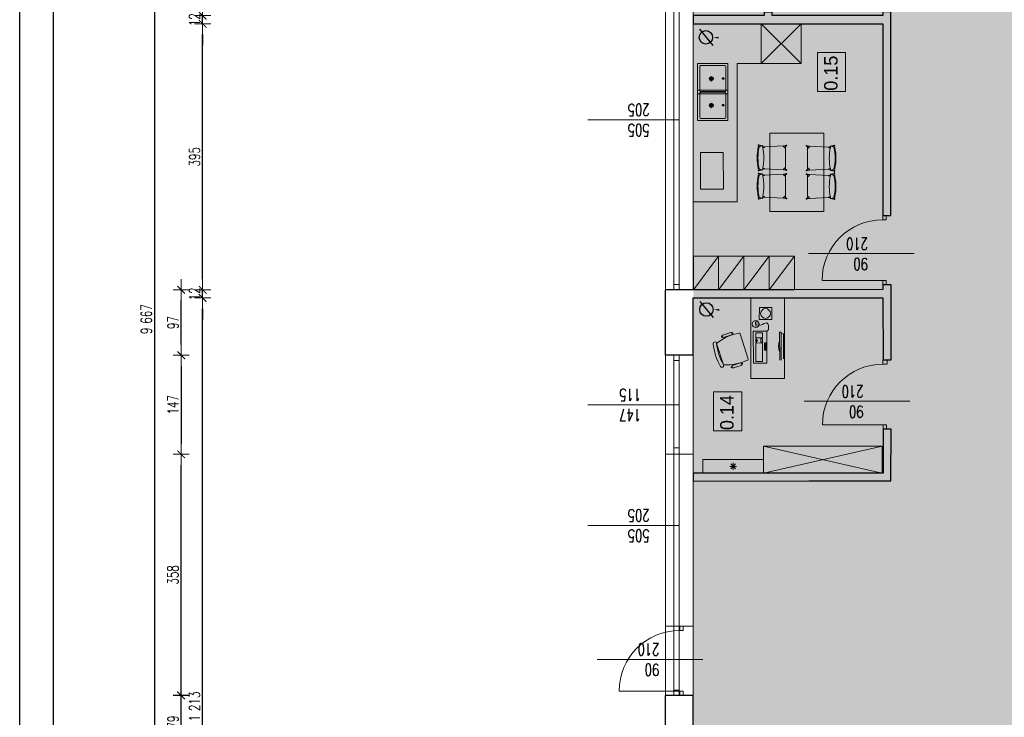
# Model space of a CAD drawing. Header units: millimetres. Extents: x -2948 to 78628, y 64669 to 215420.
# Tile 143 of 256: x 55144 to 56605, y 105546 to 106581. Entities that reach past the tile are written whole.
import ezdxf

# ---------------------------------------------------------------- set-up
doc = ezdxf.new("R2010")
doc.units = ezdxf.units.MM
for name, pattern in [('ACAD_ISO04W100', [30, 24, -3, 0, -3]), ('CENTER2', [1.125, 0.75, -0.125, 0.125, -0.125]), ('HIDDEN', [9.525, 6.35, -3.175])]:
    doc.linetypes.add(name, pattern=pattern)
for name, color, linetype, lineweight in [('1_OPIS_OKNA', 60, 'Continuous', 13), ('a_meble', 240, 'Continuous', 5), ('meble', 3, 'Continuous', 5), ('meble inst', 240, 'Continuous', 5), ('NOWE SCIANY', 3, 'Continuous', 13), ('NOWE WYBURZENIA', 1, 'Continuous', 20), ('OPIS', 2, 'Continuous', 13), ('osie', 91, 'ACAD_ISO04W100', 5), ('P_WYPOSAZENIE_SANITARNE', 4, 'Continuous', 5), ('pomiwszczenia', 95, 'Continuous', 20), ('POMOC', 1, 'Continuous', 13), ('SCIANY', 7, 'Continuous', 30), ('STOLARKA', 3, 'Continuous', 13), ('WYMIAR', 5, 'Continuous', 13), ('WYPOSAZENIE_SANITARNE', 122, 'Continuous', 5), ('ŚCIANY', 7, 'Continuous', 30)]:
    doc.layers.add(name, color=color, linetype=linetype, lineweight=lineweight)
doc.layers.add('FORMATKA', color=7, linetype='Continuous')
doc.layers.add('wymiary', color=1, linetype='Continuous')
doc.styles.add('style2', font='romans.shx', dxfattribs={"width": 0.7})
doc.dimstyles.new('100', dxfattribs={"dimscale": 80, "dimtxt": 0.2, "dimasz": 0.2, "dimexe": 1.25, "dimexo": 0.625, "dimgap": 0.05, "dimtad": 1, "dimdec": 0, "dimdsep": 46, "dimlunit": 6, "dimtxsty": 'style2', "dimblk1": 'TICK', "dimblk2": 'TICK', "dimsah": 1, "dimcen": 0.2, "dimse1": 1, "dimse2": 1, "dimclrd": 256, "dimclrt": 2, "dimadec": 0, "dimazin": 0, "dimtfac": 1, "dimtdec": 0, "dimtix": 1, "dimtmove": 1, "dimatfit": 0, "dimldrblk": 'DOTSMALL', "dimfxl": 1, "dimtolj": 1, "dimtzin": 0, "dimarcsym": 0})

# ---------------------------------------------------------------- blocks, each defined once
blk = doc.blocks.new('A$C25880EC6')
for p, q in [((22.7, 69.5), (24.2, 63)), ((24.1, 69.9), (25, 66.2)), ((26.2, 69.9), (24.3, 63.3)), ((26.2, 59), (24.4, 23.7)), ((25, 61.9), (25.6, 61.8)), ((26.3, 60.9), (26.2, 59)), ((26.2, 59), (26.7, 59)), ((27.2, 59.5), (27.3, 61.9)), ((27.3, 61.9), (27.3, 62.1)), ((66, 61.9), (66, 62.1)), ((66.2, 59.5), (66, 61.9)), ((67.1, 59), (66.7, 59)), ((67.1, 69.9), (69.1, 63.3)), ((67.1, 60.9), (67.2, 59)), ((67.2, 59), (69, 23.7)), ((68.4, 61.9), (67.7, 61.8)), ((69.3, 69.9), (68.3, 66.2)), ((70.7, 69.5), (69.2, 63)), ((75, 69.7), (70.7, 69.7)), ((75.1, 69.5), (76.5, 63)), ((76.4, 69.9), (77.4, 66.2)), ((78.6, 69.9), (76.6, 63.3)), ((78.5, 59), (76.7, 23.7)), ((77.3, 61.9), (78, 61.8)), ((78.6, 60.9), (78.5, 59)), ((78.6, 59), (79, 59)), ((79.6, 59.5), (79.7, 61.9)), ((79.7, 61.9), (79.7, 62.1)), ((118.4, 61.9), (118.4, 62.1)), ((118.5, 59.5), (118.4, 61.9)), ((119.5, 59), (119, 59)), ((119.4, 60.9), (119.5, 59)), ((119.5, 69.9), (121.4, 63.3)), ((119.5, 59), (121.3, 23.7)), ((120.7, 61.9), (120.1, 61.8)), ((121.7, 69.9), (120.7, 66.2)), ((123, 69.5), (121.5, 63)), ((0, -50), (0, 50)), ((0, 50), (145.7, 50)), ((145.7, -50), (145.7, 50)), ((23.2, 18.5), (24.2, 21.1)), ((24.4, 23.7), (24.3, 21.2)), ((24.4, 23.7), (25.2, 23.6)), ((24.4, 23.7), (25.2, 23.6)), ((24.5, 17.8), (25.8, 19.7)), ((25.5, 23.5), (27.9, 20.9)), ((25.5, 23.5), (27.9, 20.9)), ((25.9, 19.8), (28.1, 19.8)), ((28.1, 20.6), (28.1, 19.8)), ((28.1, 20.6), (28.1, 19.8)), ((28.1, 19.8), (46.7, 19.8)), ((65.3, 19.8), (46.7, 19.8)), ((65.3, 20.6), (65.3, 19.8)), ((65.3, 20.6), (65.3, 19.8)), ((67.4, 19.8), (65.3, 19.8)), ((67.8, 23.5), (65.4, 20.9)), ((67.8, 23.5), (65.4, 20.9)), ((68.9, 17.8), (67.6, 19.7)), ((69, 23.7), (68.2, 23.6)), ((69, 23.7), (68.2, 23.6)), ((69, 23.7), (69.1, 21.2)), ((70.1, 18.5), (69.1, 21.1)), ((75.6, 18.5), (76.6, 21.1)), ((76.7, 23.7), (76.6, 21.2)), ((76.7, 23.7), (77.5, 23.6)), ((76.7, 23.7), (77.5, 23.6)), ((76.8, 17.8), (78.1, 19.7)), ((77.9, 23.5), (80.3, 20.9)), ((77.9, 23.5), (80.3, 20.9)), ((78.3, 19.8), (80.4, 19.8)), ((80.4, 20.6), (80.4, 19.8)), ((80.4, 20.6), (80.4, 19.8)), ((80.4, 19.8), (99, 19.8)), ((117.6, 19.8), (99, 19.8)), ((117.6, 20.6), (117.6, 19.8)), ((117.6, 20.6), (117.6, 19.8)), ((119.8, 19.8), (117.6, 19.8)), ((120.2, 23.5), (117.8, 20.9)), ((120.2, 23.5), (117.8, 20.9)), ((121.3, 17.8), (119.9, 19.7)), ((121.3, 23.7), (120.5, 23.6)), ((121.3, 23.7), (120.5, 23.6)), ((121.3, 23.7), (121.5, 21.2)), ((122.5, 18.5), (121.5, 21.1)), ((23.9, -19.5), (24.9, -22.2)), ((25, -24.8), (24.9, -22.3)), ((25, -24.8), (25.8, -24.7)), ((25, -24.8), (25.8, -24.7)), ((26.8, -60.1), (25, -24.8)), ((25.1, -18.9), (26.4, -20.8)), ((26.2, -24.6), (28.6, -22)), ((26.2, -24.6), (28.6, -22)), ((26.6, -20.9), (28.7, -20.9)), ((28.7, -20.9), (47.3, -20.9)), ((28.7, -21.7), (28.7, -20.9)), ((28.7, -21.7), (28.7, -20.9)), ((65.9, -20.9), (47.3, -20.9)), ((68.1, -20.9), (65.9, -20.9)), ((65.9, -21.7), (65.9, -20.9)), ((65.9, -21.7), (65.9, -20.9)), ((68.5, -24.6), (66.1, -22)), ((68.5, -24.6), (66.1, -22)), ((67.8, -60.1), (69.6, -24.8)), ((69.5, -18.9), (68.2, -20.8)), ((69.6, -24.8), (68.8, -24.7)), ((69.6, -24.8), (68.8, -24.7)), ((69.6, -24.8), (69.7, -22.3)), ((70.8, -19.5), (69.8, -22.2)), ((76.2, -19.5), (77.2, -22.2)), ((77.4, -24.8), (77.2, -22.3)), ((77.4, -18.9), (78.8, -20.8)), ((77.4, -24.8), (78.2, -24.7)), ((77.4, -24.8), (78.2, -24.7)), ((79.2, -60.1), (77.4, -24.8)), ((78.5, -24.6), (80.9, -22)), ((78.5, -24.6), (80.9, -22)), ((78.9, -20.9), (81.1, -20.9)), ((81.1, -20.9), (99.7, -20.9)), ((81.1, -21.7), (81.1, -20.9)), ((81.1, -21.7), (81.1, -20.9)), ((118.3, -20.9), (99.7, -20.9)), ((120.4, -20.9), (118.3, -20.9)), ((118.3, -21.7), (118.3, -20.9)), ((118.3, -21.7), (118.3, -20.9)), ((120.8, -24.6), (118.4, -22)), ((120.8, -24.6), (118.4, -22)), ((120.2, -60.1), (122, -24.8)), ((121.9, -18.9), (120.6, -20.8)), ((122, -24.8), (121.2, -24.7)), ((122, -24.8), (121.2, -24.7)), ((122, -24.8), (122.1, -22.3)), ((123.1, -19.5), (122.1, -22.2)), ((145.7, -50), (0, -50)), ((23.3, -70.6), (24.8, -64.1)), ((24.7, -71), (25.6, -67.2)), ((26.9, -71), (24.9, -64.4)), ((25.6, -63), (26.3, -62.8)), ((26.8, -60.1), (27.3, -60.1)), ((26.9, -62), (26.8, -60.1)), ((27.8, -60.5), (28, -63)), ((28, -63), (28, -63.2)), ((66.8, -60.5), (66.7, -63)), ((66.7, -63), (66.7, -63.2)), ((67.8, -60.1), (67.3, -60.1)), ((67.7, -62), (67.8, -60.1)), ((67.8, -71), (69.7, -64.4)), ((69, -63), (68.4, -62.8)), ((69.9, -71), (69, -67.2)), ((71.3, -70.6), (69.8, -64.1)), ((75.7, -70.6), (77.2, -64.1)), ((77, -71), (78, -67.2)), ((79.2, -71), (77.3, -64.4)), ((78, -63), (78.6, -62.8)), ((79.2, -60.1), (79.7, -60.1)), ((79.3, -62), (79.2, -60.1)), ((80.2, -60.5), (80.3, -63)), ((80.3, -63), (80.3, -63.2)), ((119.1, -60.5), (119, -63)), ((119, -63), (119, -63.2)), ((120.1, -60.1), (119.7, -60.1)), ((120.1, -62), (120.2, -60.1)), ((120.1, -71), (122.1, -64.4)), ((121.4, -63), (120.7, -62.8)), ((122.3, -71), (121.3, -67.2)), ((123.6, -70.6), (122.2, -64.1))]:
    blk.add_line(p, q)
for centre, radius, start, end in [((23.4, 69.7), 0.7, 14.5105, 194.5105), ((24.8, 63.2), 0.5, 163.586, 211.1782), ((27.3, 72.6), 10.4, 256.1504, 268.603), ((25.5, 61), 0.8, 357.086, 79.7695), ((26.9, 69.6), 0.756, 102.6049, 165.0833), ((26.7, 59.5), 0.5, 267.0298, 357.086), ((46.7, -18.7), 91.3, 90, 102.6049), ((46.7, -20.3), 91.3, 90, 102.3944), ((46.7, 164.7), 104.5, 259.3338, 280.6662), ((46.7, -18.7), 91.3, 77.3951, 90), ((46.7, -20.3), 91.3, 77.6056, 90), ((66.7, 59.5), 0.5, 182.914, 272.9702), ((66, 72.6), 10.4, 271.397, 283.8496), ((66.4, 69.6), 0.756, 14.9167, 77.3951), ((67.9, 61), 0.8, 100.2305, 182.914), ((68.6, 63.2), 0.5, 328.8218, 16.414), ((70, 69.7), 0.7, 345.4895, 165.4895), ((75.7, 69.7), 0.7, 14.5105, 194.5105), ((77.1, 63.2), 0.5, 163.586, 211.1782), ((79.7, 72.6), 10.4, 256.1504, 268.603), ((77.8, 61), 0.8, 357.086, 79.7695), ((79.3, 69.6), 0.756, 102.6049, 165.0833), ((79.1, 59.5), 0.5, 267.0298, 357.086), ((99, -18.7), 91.3, 90, 102.6049), ((99, -20.3), 91.3, 90, 102.3944), ((99, 164.7), 104.5, 259.3338, 280.6662), ((99, -18.7), 91.3, 77.3951, 90), ((99, -20.3), 91.3, 77.6056, 90), ((119, 59.5), 0.5, 182.914, 272.9702), ((118.4, 72.6), 10.4, 271.397, 283.8496), ((118.8, 69.6), 0.756, 14.9167, 77.3951), ((120.2, 61), 0.8, 100.2305, 182.914), ((121, 63.2), 0.5, 328.8218, 16.414), ((122.3, 69.7), 0.7, 345.4895, 165.4895), ((23.9, 18.2), 0.7, 155.8771, 324.9714), ((24.1, 21.2), 0.2, 339.3772, 357.0298), ((25.2, 23.1), 0.5, 43.5149, 87.0298), ((25.2, 23.1), 0.5, 43.5149, 87.0298), ((25.9, 19.6), 0.2, 90, 145.097), ((27.6, 20.6), 0.5, 0, 43.5149), ((27.6, 20.6), 0.5, 0, 43.5149), ((65.8, 20.6), 0.5, 136.4851, 180), ((65.8, 20.6), 0.5, 136.4851, 180), ((67.4, 19.6), 0.2, 34.903, 90), ((68.2, 23.1), 0.5, 92.9702, 136.4851), ((68.2, 23.1), 0.5, 92.9702, 136.4851), ((69.5, 18.2), 0.7, 215.0286, 24.1229), ((69.3, 21.2), 0.2, 182.9702, 200.6228), ((76.2, 18.2), 0.7, 155.8771, 324.9714), ((76.4, 21.2), 0.2, 339.3772, 357.0298), ((77.5, 23.1), 0.5, 43.5149, 87.0298), ((77.5, 23.1), 0.5, 43.5149, 87.0298), ((78.3, 19.6), 0.2, 90, 145.097), ((79.9, 20.6), 0.5, 0, 43.5149), ((79.9, 20.6), 0.5, 0, 43.5149), ((118.1, 20.6), 0.5, 136.4851, 180), ((118.1, 20.6), 0.5, 136.4851, 180), ((119.8, 19.6), 0.2, 34.903, 90), ((120.6, 23.1), 0.5, 92.9702, 136.4851), ((120.6, 23.1), 0.5, 92.9702, 136.4851), ((121.8, 18.2), 0.7, 215.0286, 24.1229), ((121.7, 21.2), 0.2, 182.9702, 200.6228), ((24.5, -19.3), 0.7, 35.0286, 204.1229), ((24.7, -22.3), 0.2, 2.9702, 20.6228), ((25.8, -24.2), 0.5, 272.9702, 316.4851), ((25.8, -24.2), 0.5, 272.9702, 316.4851), ((26.6, -20.7), 0.2, 214.903, 270), ((28.2, -21.7), 0.5, 316.4851, 0), ((28.2, -21.7), 0.5, 316.4851, 0), ((66.4, -21.7), 0.5, 180, 223.5149), ((66.4, -21.7), 0.5, 180, 223.5149), ((68.1, -20.7), 0.2, 270, 325.097), ((68.8, -24.2), 0.5, 223.5149, 267.0298), ((68.8, -24.2), 0.5, 223.5149, 267.0298), ((70.1, -19.3), 0.7, 335.8771, 144.9714), ((69.9, -22.3), 0.2, 159.3772, 177.0298), ((76.9, -19.3), 0.7, 35.0286, 204.1229), ((77, -22.3), 0.2, 2.9702, 20.6228), ((78.1, -24.2), 0.5, 272.9702, 316.4851), ((78.1, -24.2), 0.5, 272.9702, 316.4851), ((78.9, -20.7), 0.2, 214.903, 270), ((80.6, -21.7), 0.5, 316.4851, 0), ((80.6, -21.7), 0.5, 316.4851, 0), ((118.8, -21.7), 0.5, 180, 223.5149), ((118.8, -21.7), 0.5, 180, 223.5149), ((120.4, -20.7), 0.2, 270, 325.097), ((121.2, -24.2), 0.5, 223.5149, 267.0298), ((121.2, -24.2), 0.5, 223.5149, 267.0298), ((122.5, -19.3), 0.7, 335.8771, 144.9714), ((122.3, -22.3), 0.2, 159.3772, 177.0298), ((24, -70.8), 0.7, 165.4895, 345.4895), ((25.4, -64.2), 0.5, 148.8218, 196.414), ((28, -73.7), 10.4, 91.397, 103.8496), ((26.1, -62.1), 0.8, 280.2305, 2.914), ((27.6, -70.7), 0.756, 194.9167, 257.3951), ((27.3, -60.6), 0.5, 2.914, 92.9702), ((47.3, 17.6), 91.3, 257.3951, 270), ((47.3, 19.2), 91.3, 257.6056, 270), ((47.3, -165.8), 104.5, 79.3338, 100.6662), ((47.3, 19.2), 91.3, 270, 282.3944), ((47.3, 17.6), 91.3, 270, 282.6049), ((67.3, -60.6), 0.5, 87.0298, 177.086), ((66.7, -73.7), 10.4, 76.1504, 88.603), ((67.1, -70.7), 0.756, 282.6049, 345.0833), ((68.5, -62.1), 0.8, 177.086, 259.7695), ((69.2, -64.2), 0.5, 343.586, 31.1782), ((70.6, -70.8), 0.7, 194.5105, 14.5105), ((76.4, -70.8), 0.7, 165.4895, 345.4895), ((77.7, -64.2), 0.5, 148.8218, 196.414), ((80.3, -73.7), 10.4, 91.397, 103.8496), ((78.5, -62.1), 0.8, 280.2305, 2.914), ((79.9, -70.7), 0.756, 194.9167, 257.3951), ((79.7, -60.6), 0.5, 2.914, 92.9702), ((99.7, 17.6), 91.3, 257.3951, 270), ((99.7, 19.2), 91.3, 257.6056, 270), ((99.7, -165.8), 104.5, 79.3338, 100.6662), ((99.7, 19.2), 91.3, 270, 282.3944), ((99.7, 17.6), 91.3, 270, 282.6049), ((119.6, -60.6), 0.5, 87.0298, 177.086), ((119, -73.7), 10.4, 76.1504, 88.603), ((119.4, -70.7), 0.756, 282.6049, 345.0833), ((120.9, -62.1), 0.8, 177.086, 259.7695), ((121.6, -64.2), 0.5, 343.586, 31.1782), ((123, -70.8), 0.7, 194.5105, 14.5105)]:
    blk.add_arc(centre, radius, start, end)
at = {"extrusion": (0, 0, -1)}
for centre, major_axis, ratio, start_param, end_param in [((25, 63), (0, 1.1), 0.727273, 3.141593, 4.712389), ((24.9, 63.6), (0, 1.1), 0.727273, 3.281456, 4.018429), ((27, 62.1), (0.305, 0), 0.306923, -1.406459, 0.051116), ((77.3, 63), (0, 1.1), 0.727273, 3.141593, 4.712389), ((77.3, 63.6), (0, 1.1), 0.727273, 3.281456, 4.018429), ((79.4, 62.1), (0.305, 0), 0.306923, -1.406459, 0.051116), ((25.2, 20.8), (-0.778, 0.778), 0.727273, 3.663256, 4.730066), ((68.2, 20.8), (0.736, 0.817), 0.727273, 0.765622, 1.588473), ((77.5, 20.8), (-0.778, 0.778), 0.727273, 3.663256, 4.730066), ((120.5, 20.8), (0.736, 0.817), 0.727273, 0.765622, 1.588473), ((25.8, -21.9), (0.736, 0.817), 0.727273, 3.907214, 4.730066), ((68.8, -21.9), (-0.778, 0.778), 0.727273, 0.521663, 1.588473), ((78.2, -21.9), (0.736, 0.817), 0.727273, 3.907214, 4.730066), ((121.1, -21.9), (-0.778, 0.778), 0.727273, 0.521663, 1.588473), ((67, -63.2), (-0.305, 0), 0.306923, -1.406459, 0.051116), ((69, -64.1), (0, 1.1), 0.727273, 0, 1.570796), ((69.1, -64.7), (0, 1.1), 0.727273, 0.139864, 0.876837), ((119.3, -63.2), (-0.305, 0), 0.306923, -1.406459, 0.051116), ((121.4, -64.1), (0, 1.1), 0.727273, 0, 1.570796), ((121.4, -64.7), (0, 1.1), 0.727273, 0.139864, 0.876837)]:
    blk.add_ellipse(centre, major_axis=major_axis, ratio=ratio, start_param=start_param, end_param=end_param, dxfattribs=at)
for centre, major_axis, ratio, start_param, end_param in [((66.3, 62.1), (-0.305, 0), 0.306923, -1.406459, 0.051116), ((68.4, 63), (0, 1.1), 0.727273, 3.141593, 4.712389), ((68.4, 63.6), (0, 1.1), 0.727273, 3.281456, 4.018429), ((118.7, 62.1), (-0.305, 0), 0.306923, -1.406459, 0.051116), ((120.7, 63), (0, 1.1), 0.727273, 3.141593, 4.712389), ((120.8, 63.6), (0, 1.1), 0.727273, 3.281456, 4.018429), ((25.2, 20.8), (-0.736, 0.817), 0.727273, 0.765622, 1.588473), ((68.2, 20.8), (0.778, 0.778), 0.727273, 3.663256, 4.730066), ((77.6, 20.8), (-0.736, 0.817), 0.727273, 0.765622, 1.588473), ((120.5, 20.8), (0.778, 0.778), 0.727273, 3.663256, 4.730066), ((25.8, -21.9), (0.778, 0.778), 0.727273, 0.521663, 1.588473), ((68.8, -21.9), (-0.736, 0.817), 0.727273, 3.907214, 4.730066), ((78.2, -21.9), (0.778, 0.778), 0.727273, 0.521663, 1.588473), ((121.1, -21.9), (-0.736, 0.817), 0.727273, 3.907214, 4.730066), ((25.6, -64.1), (0, 1.1), 0.727273, 0, 1.570796), ((25.6, -64.7), (0, 1.1), 0.727273, 0.139864, 0.876837), ((27.7, -63.2), (0.305, 0), 0.306923, -1.406459, 0.051116), ((78, -64.1), (0, 1.1), 0.727273, 0, 1.570796), ((77.9, -64.7), (0, 1.1), 0.727273, 0.139864, 0.876837), ((80, -63.2), (0.305, 0), 0.306923, -1.406459, 0.051116)]:
    blk.add_ellipse(centre, major_axis=major_axis, ratio=ratio, start_param=start_param, end_param=end_param)
blk = doc.blocks.new('TICK')
at = {"color": 5}
for p, q in [((-1, 0), (1, 0)), ((0, -0.75), (0, 0.75))]:
    blk.add_line(p, q, dxfattribs=at)
at = {"const_width": 0.1}
blk.add_lwpolyline([(-0.354, -0.354), (0.354, 0.354)], dxfattribs=at)
blk = doc.blocks.new('*D1582')
at = {"layer": 'Defpoints', "color": 0, "ltscale": 2, "transparency": 16777216}
for p in [(55344.4, 110970.3), (56086.3, 110970.3), (56086.4, 101303.3)]:
    blk.add_point(p, dxfattribs=at)
at = {"layer": 'WYMIAR', "lineweight": -2, "ltscale": 2, "transparency": 16777216}
blk.add_line((55344.4, 101319.3), (55344.4, 110954.3), dxfattribs=at)
at = {"layer": 'WYMIAR', "lineweight": -2, "ltscale": 2, "transparency": 16777216, "xscale": 16, "yscale": 16, "zscale": 16}
for p, rotation in [((55344.4, 110970.3), 90.00020786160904), ((55344.4, 101303.3), 270.0002078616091)]:
    blk.add_blockref('TICK', p, dxfattribs=dict(at, rotation=rotation))
at = {"layer": 'WYMIAR', "color": 2, "ltscale": 2, "transparency": 16777216, "insert": (55331.9, 106136.8), "char_height": 16, "attachment_point": 5, "rotation": 90.0002, "style": 'style2'}
blk.add_mtext('\\A1;9\xa0667', dxfattribs=at)
blk = doc.blocks.new('_DotSmall')
at = {"layer": 'OPIS', "color": 0, "const_width": 0.5}
blk.add_lwpolyline([(-0.0625, 0, 1), (0.0625, 0, 1)], format="xyb", close=True, dxfattribs=at)
blk = doc.blocks.new('*D1491')
at = {"layer": 'Defpoints', "color": 0, "ltscale": 2, "transparency": 16777216}
for p in [(55415.5, 106168.3), (56143.3, 106168.3), (56153.7, 104955.3)]:
    blk.add_point(p, dxfattribs=at)
at = {"layer": 'WYMIAR', "lineweight": -2, "ltscale": 2, "transparency": 16777216}
blk.add_line((55415.5, 104971.3), (55415.5, 106152.3), dxfattribs=at)
at = {"layer": 'WYMIAR', "lineweight": -2, "ltscale": 2, "transparency": 16777216, "xscale": 16, "yscale": 16, "zscale": 16}
for p, rotation in [((55415.5, 106168.3), 90), ((55415.5, 104955.3), 270)]:
    blk.add_blockref('TICK', p, dxfattribs=dict(at, rotation=rotation))
at = {"layer": 'WYMIAR', "color": 2, "ltscale": 2, "transparency": 16777216, "insert": (55403.5, 105561.8), "char_height": 16, "attachment_point": 5, "rotation": 90, "style": 'style2'}
blk.add_mtext('\\A1;1\xa0213', dxfattribs=at)
blk = doc.blocks.new('*D1516')
at = {"layer": 'Defpoints', "color": 0, "ltscale": 2, "transparency": 16777216}
for p in [(55415.5, 106180.3), (56128.3, 106180.3), (56128.3, 106168.3)]:
    blk.add_point(p, dxfattribs=at)
at = {"layer": 'WYMIAR', "lineweight": -2, "ltscale": 2, "transparency": 16777216}
for p, q in [((55415.5, 106196.3), (55415.5, 106212.3)), ((55415.5, 106168.3), (55415.5, 106180.3)), ((55415.5, 106152.3), (55415.5, 106136.3))]:
    blk.add_line(p, q, dxfattribs=at)
at = {"layer": 'WYMIAR', "lineweight": -2, "ltscale": 2, "transparency": 16777216, "xscale": 16, "yscale": 16, "zscale": 16}
for p, rotation in [((55415.5, 106180.3), 270), ((55415.5, 106168.3), 90)]:
    blk.add_blockref('TICK', p, dxfattribs=dict(at, rotation=rotation))
at = {"layer": 'WYMIAR', "color": 2, "ltscale": 2, "transparency": 16777216, "insert": (55403.5, 106174.3), "char_height": 16, "attachment_point": 5, "rotation": 90, "style": 'style2'}
blk.add_mtext('\\A1;12', dxfattribs=at)
blk = doc.blocks.new('*D1517')
at = {"layer": 'Defpoints', "color": 0, "ltscale": 2, "transparency": 16777216}
for p in [(55415.5, 106575.3), (56143.3, 106575.3), (56128.3, 106180.3)]:
    blk.add_point(p, dxfattribs=at)
at = {"layer": 'WYMIAR', "lineweight": -2, "ltscale": 2, "transparency": 16777216}
blk.add_line((55415.5, 106196.3), (55415.5, 106559.3), dxfattribs=at)
at = {"layer": 'WYMIAR', "lineweight": -2, "ltscale": 2, "transparency": 16777216, "xscale": 16, "yscale": 16, "zscale": 16}
for p, rotation in [((55415.5, 106575.3), 90), ((55415.5, 106180.3), 270)]:
    blk.add_blockref('TICK', p, dxfattribs=dict(at, rotation=rotation))
at = {"layer": 'WYMIAR', "color": 2, "ltscale": 2, "transparency": 16777216, "insert": (55403.5, 106377.8), "char_height": 16, "attachment_point": 5, "rotation": 90, "style": 'style2'}
blk.add_mtext('\\A1;395', dxfattribs=at)
blk = doc.blocks.new('*D1518')
at = {"layer": 'Defpoints', "color": 0, "ltscale": 2, "transparency": 16777216}
for p in [(55415.5, 106587.3), (56128.3, 106587.3), (56128.3, 106575.3)]:
    blk.add_point(p, dxfattribs=at)
at = {"layer": 'WYMIAR', "lineweight": -2, "ltscale": 2, "transparency": 16777216}
for p, q in [((55415.5, 106603.3), (55415.5, 106619.3)), ((55415.5, 106575.3), (55415.5, 106587.3)), ((55415.5, 106559.3), (55415.5, 106543.3))]:
    blk.add_line(p, q, dxfattribs=at)
at = {"layer": 'WYMIAR', "lineweight": -2, "ltscale": 2, "transparency": 16777216, "xscale": 16, "yscale": 16, "zscale": 16}
for p, rotation in [((55415.5, 106587.3), 270), ((55415.5, 106575.3), 90)]:
    blk.add_blockref('TICK', p, dxfattribs=dict(at, rotation=rotation))
at = {"layer": 'WYMIAR', "color": 2, "ltscale": 2, "transparency": 16777216, "insert": (55403.5, 106581.3), "char_height": 16, "attachment_point": 5, "rotation": 90, "style": 'style2'}
blk.add_mtext('\\A1;12', dxfattribs=at)
blk = doc.blocks.new('*D1519')
at = {"layer": 'Defpoints', "color": 0, "ltscale": 2, "transparency": 16777216}
for p in [(55415.5, 106737.3), (56143.3, 106737.3), (56128.3, 106587.3)]:
    blk.add_point(p, dxfattribs=at)
at = {"layer": 'WYMIAR', "lineweight": -2, "ltscale": 2, "transparency": 16777216}
blk.add_line((55415.5, 106603.3), (55415.5, 106721.3), dxfattribs=at)
at = {"layer": 'WYMIAR', "lineweight": -2, "ltscale": 2, "transparency": 16777216, "xscale": 16, "yscale": 16, "zscale": 16}
for p, rotation in [((55415.5, 106737.3), 90), ((55415.5, 106587.3), 270)]:
    blk.add_blockref('TICK', p, dxfattribs=dict(at, rotation=rotation))
at = {"layer": 'WYMIAR', "color": 2, "ltscale": 2, "transparency": 16777216, "insert": (55403.5, 106662.3), "char_height": 16, "attachment_point": 5, "rotation": 90, "style": 'style2'}
blk.add_mtext('\\A1;150', dxfattribs=at)
blk = doc.blocks.new('*D1590')
at = {"layer": 'Defpoints', "color": 0, "ltscale": 2, "transparency": 16777216}
for p in [(55383.6, 105578.3), (56102.3, 105578.3), (56102.3, 105499.3)]:
    blk.add_point(p, dxfattribs=at)
at = {"layer": 'ŚCIANY', "lineweight": -2, "ltscale": 2, "transparency": 16777216}
blk.add_line((55383.6, 105515.3), (55383.6, 105562.3), dxfattribs=at)
at = {"layer": 'ŚCIANY', "lineweight": -2, "ltscale": 2, "transparency": 16777216, "xscale": 16, "yscale": 16, "zscale": 16}
for p, rotation in [((55383.6, 105578.3), 90), ((55383.6, 105499.3), 270)]:
    blk.add_blockref('TICK', p, dxfattribs=dict(at, rotation=rotation))
at = {"layer": 'ŚCIANY', "color": 2, "ltscale": 2, "transparency": 16777216, "insert": (55371.6, 105538.8), "char_height": 16, "attachment_point": 5, "rotation": 90, "style": 'style2'}
blk.add_mtext('\\A1;79', dxfattribs=at)
blk = doc.blocks.new('*D1591')
at = {"layer": 'Defpoints', "color": 0, "ltscale": 2, "transparency": 16777216}
for p in [(55383.6, 105936.3), (56102.3, 105936.3), (56102.3, 105578.3)]:
    blk.add_point(p, dxfattribs=at)
at = {"layer": 'WYMIAR', "lineweight": -2, "ltscale": 2, "transparency": 16777216}
blk.add_line((55383.6, 105594.3), (55383.6, 105920.3), dxfattribs=at)
at = {"layer": 'WYMIAR', "lineweight": -2, "ltscale": 2, "transparency": 16777216, "xscale": 16, "yscale": 16, "zscale": 16}
for p, rotation in [((55383.6, 105936.3), 90), ((55383.6, 105578.3), 270)]:
    blk.add_blockref('TICK', p, dxfattribs=dict(at, rotation=rotation))
at = {"layer": 'WYMIAR', "color": 2, "ltscale": 2, "transparency": 16777216, "insert": (55371.6, 105757.3), "char_height": 16, "attachment_point": 5, "rotation": 90, "style": 'style2'}
blk.add_mtext('\\A1;358', dxfattribs=at)
blk = doc.blocks.new('*D1592')
at = {"layer": 'Defpoints', "color": 0, "ltscale": 2, "transparency": 16777216}
for p in [(56102.3, 106083.3), (55383.6, 105936.3), (56102.3, 105936.3)]:
    blk.add_point(p, dxfattribs=at)
at = {"layer": 'WYMIAR', "lineweight": -2, "ltscale": 2, "transparency": 16777216}
blk.add_line((55383.6, 106067.3), (55383.6, 105952.3), dxfattribs=at)
at = {"layer": 'WYMIAR', "lineweight": -2, "ltscale": 2, "transparency": 16777216, "xscale": 16, "yscale": 16, "zscale": 16}
for p, rotation in [((55383.6, 106083.3), 90), ((55383.6, 105936.3), 270)]:
    blk.add_blockref('TICK', p, dxfattribs=dict(at, rotation=rotation))
at = {"layer": 'WYMIAR', "color": 2, "ltscale": 2, "transparency": 16777216, "insert": (55371.6, 106009.8), "char_height": 16, "attachment_point": 5, "rotation": 90, "style": 'style2'}
blk.add_mtext('\\A1;147', dxfattribs=at)
blk = doc.blocks.new('*D1593')
at = {"layer": 'Defpoints', "color": 0, "ltscale": 2, "transparency": 16777216}
for p in [(55383.6, 106180.3), (56102.3, 106180.3), (56102.3, 106083.3)]:
    blk.add_point(p, dxfattribs=at)
at = {"layer": 'WYMIAR', "lineweight": -2, "ltscale": 2, "transparency": 16777216}
blk.add_line((55383.6, 106099.3), (55383.6, 106164.3), dxfattribs=at)
at = {"layer": 'WYMIAR', "lineweight": -2, "ltscale": 2, "transparency": 16777216, "xscale": 16, "yscale": 16, "zscale": 16}
for p, rotation in [((55383.6, 106180.3), 90), ((55383.6, 106083.3), 270)]:
    blk.add_blockref('TICK', p, dxfattribs=dict(at, rotation=rotation))
at = {"layer": 'WYMIAR', "color": 2, "ltscale": 2, "transparency": 16777216, "insert": (55371.6, 106131.8), "char_height": 16, "attachment_point": 5, "rotation": 90, "style": 'style2'}
blk.add_mtext('\\A1;97', dxfattribs=at)
blk = doc.blocks.new('umywalka Starck X 57x57 rzut')
for p, q in [((8123.9, 1956.5, 0), (8123.9, 1911.5, 0)), ((8125.9, 1958.5, 0), (8170.9, 1958.5, 0)), ((8172.9, 1956.5, 0), (8172.9, 1911.5, 0)), ((8125.9, 1909.5, 0), (8170.9, 1909.5, 0))]:
    blk.add_line(p, q)
at = {"elevation": 0}
blk.add_lwpolyline([(8176.9, 1961.8, 0.414214), (8176.2, 1962.5), (8120.6, 1962.5, 0.414214), (8119.9, 1961.8), (8119.9, 1906.2, 0.414214), (8120.6, 1905.5), (8176.2, 1905.5, 0.414214), (8176.9, 1906.2)], format="xyb", close=True, dxfattribs=at)
blk.add_circle((8148.4, 1953.5, 0), 1.75)
at = {"linetype": 'Continuous'}
for radius in [3.75, 2.6]:
    blk.add_circle((8148.4, 1931, 0), radius, dxfattribs=at)
for centre, start, end in [((8125.9, 1956.5, 0), 90, 180), ((8170.9, 1956.5, 0), 0, 90), ((8125.9, 1911.5, 0), 180, 270), ((8170.9, 1911.5, 0), 270, 0)]:
    blk.add_arc(centre, 2, start, end)
at = {"layer": 'osie', "linetype": 'CENTER2', "ltscale": 5}
for p, q in [((8150.7, 1953.5, 0), (8146, 1953.5, 0)), ((8148.4, 1955.9, 0), (8148.4, 1951.2, 0)), ((8143.3, 1931, 0), (8153.3, 1931, 0)), ((8148.4, 1935.9, 0), (8148.4, 1926.1, 0))]:
    blk.add_line(p, q, dxfattribs=at)

msp = doc.modelspace()

# ---------------------------------------------------------------- hatches: boundary and pattern name
at = {"layer": 'NOWE WYBURZENIA', "true_color": 0xcecce6, "transparency": 33554585}
h = msp.add_hatch(color=254, dxfattribs=at)
h.dxf.hatch_style = 1
h.paths.add_polyline_path([(56143.3, 106737.4), (56143.3, 104955.8), (57304.3, 104955.4), (57304.3, 106005.4), (57094.3, 106007.4), (57094.3, 106525.4), (57304.3, 106525.4), (57304.3, 106737.4)])

# ---------------------------------------------------------------- linework, layer by layer
for p, q in [((56152.4, 106567.2), (56172.1, 106543)), ((56153.2, 106163.3), (56172.9, 106139.1))]:
    msp.add_line(p, q)
for centre in [(56162, 106555.1), (56162.8, 106151.2)]:
    msp.add_circle(centre, 10)
for points in [[(56181, 106553.4), (56181, 106556), (56173.1, 106554.7)], [(56181.8, 106149.4), (56181.8, 106152.1), (56173.9, 106150.8)]]:
    msp.add_solid(points)
at = {"layer": '1_OPIS_OKNA'}
for p, q in [((56122.3, 106432.8), (55986.8, 106432.8)), ((56122.3, 106009.8), (55986.8, 106009.8)), ((56122.3, 105830.8), (55986.8, 105830.8))]:
    msp.add_line(p, q, dxfattribs=at)
at = {"layer": 'a_meble'}
for points in [[(56278.7, 106121.3), (56278.7, 106168.7), (56228.7, 106168.7), (56228.7, 106048.7), (56278.7, 106048.8), (56278.7, 106121.3)], [(56239.9, 106126.7), (56235.9, 106126.6), (56235.8, 106132.6), (56239.7, 106132.8)], [(56240.9, 106129.7), (56235.9, 106129.6), (56240.8, 106130)], [(56241, 106130.2), (56241.7, 106128.5), (56243.5, 106127.7), (56245.8, 106128.7), (56248, 106130.3), (56252.2, 106131.5), (56253.9, 106129.7), (56254.7, 106127.2), (56254.8, 106121.5), (56253.4, 106119.6), (56251, 106119)], [(56212.7, 106115.2), (56224.7, 106077.7)], [(56271.5, 106075.8), (56271.3, 106117.4), (56273.6, 106117.4), (56273.8, 106075.8)], [(56277.3, 106078.2), (56277.1, 106115.1), (56273.6, 106116.2)], [(56248.9, 106101.5), (56250.8, 106101.5)], [(56250.8, 106101.5), (56250.8, 106099.6), (56248.9, 106099.6), (56248.9, 106101.5)]]:
    msp.add_lwpolyline(points, dxfattribs=at)
for points in [[(56259.8, 106136.5), (56259.8, 106154), (56241.3, 106154.1), (56241.2, 106136.5)], [(56232.5, 106071.4), (56232.3, 106118.9), (56252.3, 106119), (56252.5, 106071.5)], [(56236, 106116.4), (56246, 106116.5), (56246.1, 106109), (56236.1, 106108.9)], [(56237.3, 106105.8), (56238.6, 106105.8), (56238.6, 106104.6), (56237.3, 106104.6), (56237.4, 106102.7), (56236.1, 106102.7), (56236.1, 106107.7), (56237.3, 106107.7)], [(56236.2, 106073.9), (56236.1, 106101.4), (56246.1, 106101.5), (56246.2, 106074)], [(56246.1, 106102.7), (56243.6, 106102.7), (56243.6, 106107.7), (56246.1, 106107.7)], [(56248.9, 106097.8), (56248.9, 106099.6), (56250.8, 106099.6), (56250.8, 106097.8)], [(56248.9, 106095.9), (56248.9, 106097.8), (56250.8, 106097.8), (56250.8, 106095.9)], [(56250.8, 106094), (56249, 106094), (56248.9, 106095.9), (56250.8, 106095.9)], [(56249, 106090.9), (56249, 106092.8), (56250.8, 106092.8), (56250.8, 106090.9)]]:
    msp.add_lwpolyline(points, close=True, dxfattribs=at)
for points in [[(56224.9, 106077.7, -0.401573), (56224.1, 106076.2, -0.132972), (56188, 106069.2, -1), (56183.7, 106066.6, -0.112252), (56172.9, 106100.5, -1), (56177.9, 106100.9, 0.112252), (56188, 106069.2), (56177.9, 106100.9, -0.132972), (56211.4, 106116.1, -0.401573), (56212.9, 106115.3)], [(56186.7, 106110.5, 0.414214), (56188.2, 106109.7), (56200.1, 106113.5, 0.414214), (56200.9, 106115), (56200.6, 106116.2), (56201.5, 106116.5, -0.414214), (56201.9, 106116.3), (56202, 106115.7, -0.414214), (56201.8, 106115.3), (56200.9, 106115), (56200.6, 106116.2, 0.414214), (56199, 106117), (56187.1, 106113.2, 0.414214), (56186.3, 106111.7), (56186.7, 106110.5), (56185.8, 106110.2, -0.414214), (56185.4, 106110.4), (56185.2, 106111, -0.414214), (56185.4, 106111.4), (56186.3, 106111.7)], [(56271.4, 106088.6, -0.234116), (56271.4, 106104.6)], [(56201.1, 106065.2), (56200.2, 106064.9, -0.414214), (56199.8, 106065.1), (56199.6, 106065.7, -0.414214), (56199.8, 106066.1), (56200.7, 106066.4), (56201.1, 106065.2, 0.414214), (56202.7, 106064.4), (56214.6, 106068.2, 0.414214), (56215.4, 106069.8), (56215, 106071), (56215.9, 106071.3, -0.414214), (56216.3, 106071.1), (56216.5, 106070.5, -0.414214), (56216.3, 106070.1), (56215.4, 106069.8), (56215, 106071, 0.414214), (56213.4, 106071.8), (56201.5, 106068, 0.414214), (56200.7, 106066.4)]]:
    msp.add_lwpolyline(points, format="xyb", dxfattribs=at)
for centre, radius in [((56250.5, 106145.3), 7.23), ((56235.9, 106129.6), 5)]:
    msp.add_circle(centre, radius, dxfattribs=at)
at = {"layer": 'FORMATKA', "ltscale": 2}
for points in [[(58114.1, 112412), (58114.1, 100912), (55144.1, 100912), (55144.1, 112412)], [(55194.1, 100962), (55194.1, 112357), (58064.1, 112357), (58064.1, 100962)]]:
    msp.add_lwpolyline(points, close=True, dxfattribs=at)
at = {"layer": 'meble'}
msp.add_line((56247.3, 105948.3), (56423.4, 105908.3), dxfattribs=at)
msp.add_lwpolyline([(56423.4, 105948.3), (56247.3, 105908.3)], dxfattribs=at)
msp.add_lwpolyline([(56423.4, 105948.3), (56247.3, 105948.3), (56247.3, 105908.3), (56423.4, 105908.3)], close=True, dxfattribs=at)
at = {"layer": 'meble inst', "lineweight": 5, "ltscale": 0.02}
for p, q in [((56303.4, 106516.1), (56244.2, 106575.3)), ((56303.4, 106575.3), (56244.2, 106516.1)), ((56208.4, 106516.1), (56208.4, 106310.9)), ((56303.4, 106516.1), (56208.4, 106516.1)), ((56208.4, 106310.9), (56143.3, 106310.9))]:
    msp.add_line(p, q, dxfattribs=at)
msp.add_lwpolyline([(56244.2, 106516.1), (56244.2, 106575.3), (56303.4, 106575.3), (56303.4, 106516.1), (56244.2, 106516.1)], dxfattribs=at)
at = {"layer": 'meble inst', "ltscale": 0.02}
msp.add_lwpolyline([(56187.8, 106384.2), (56153.8, 106384.2), (56153.9, 106330), (56188.2, 106330)], close=True, dxfattribs=at)
at = {"layer": 'NOWE SCIANY'}
for p, q in [((56424.3, 106290.8), (56424.3, 106284.3)), ((56429.3, 106284.3), (56429.3, 106290.8)), ((56424.3, 106284.3), (56429.3, 106284.3)), ((56471, 106234.1), (56314.4, 106234.1)), ((56424.3, 106194.3), (56429.3, 106194.3)), ((56424.3, 106194.3), (56424.3, 106187.8)), ((56429.3, 106187.8), (56429.3, 106194.3)), ((56424.3, 106076.5), (56424.3, 106070)), ((56424.8, 106070), (56429.8, 106070)), ((56430.8, 106070), (56430.8, 106076.5)), ((56464.4, 106014.9), (56307.8, 106014.9)), ((56424.8, 105980), (56429.8, 105980)), ((56424.8, 105980), (56424.8, 105973.5)), ((56429.8, 105973.5), (56429.8, 105980)), ((56123.3, 105674.8), (56123.3, 105681.3)), ((56123.3, 105674.8), (56128.3, 105674.8)), ((56000.8, 105631.6), (56157.3, 105631.6)), ((56123.3, 105584.8), (56128.3, 105584.8)), ((56123.3, 105578.3), (56123.3, 105584.8))]:
    msp.add_line(p, q, dxfattribs=at)
at = {"layer": 'NOWE SCIANY', "ltscale": 2}
for p, q in [((56424.3, 106194.3), (56334.3, 106194.3)), ((56424.8, 105980), (56334.8, 105980)), ((56123.3, 105584.8), (56033.3, 105584.8))]:
    msp.add_line(p, q, dxfattribs=at)
at = {"layer": 'NOWE SCIANY'}
for points in [[(56429.3, 106290.8), (56424.3, 106290.8), (56436.3, 106290.8)], [(56429.8, 106076.5), (56424.8, 106076.5), (56436.8, 106076.5)], [(56424.4, 105908.3), (56143.4, 105908.3), (56143.4, 105896.3), (56314.9, 105896.7)], [(56143.3, 105681.3), (56102.3, 105681.3)], [(56123.3, 105578.3), (56102.3, 105578.3), (56143.3, 105578.3)]]:
    msp.add_lwpolyline(points, dxfattribs=at)
at = {"layer": 'NOWE SCIANY', "lineweight": 5}
for points in [[(56429.3, 106187.8), (56435.3, 106187.8), (56424.3, 106187.8)], [(56429.8, 105973.5), (56435.8, 105973.5), (56424.8, 105973.5)]]:
    msp.add_lwpolyline(points, dxfattribs=at)
at = {"layer": 'NOWE SCIANY', "ltscale": 2}
for points in [[(56424.3, 106187.8), (56436.3, 106187.8), (56436.3, 106187.8)], [(56424.8, 105973.5), (56436.8, 105973.5), (56436.8, 105973.5)], [(56122.3, 105936.3), (56102.3, 105936.3), (56143.3, 105936.3), (56143.3, 105936.3)], [(56314.9, 105896.7), (56436.4, 105896.7)], [(56128.3, 105674.8), (56128.3, 105681.3)], [(56128.3, 105584.8), (56128.3, 105577.9)]]:
    msp.add_lwpolyline(points, dxfattribs=at)
for centre in [(56424.3, 106194.3), (56424.8, 105980), (56123.3, 105584.8)]:
    msp.add_arc(centre, 90, 90, 180, dxfattribs=at)
at = {"layer": 'P_WYPOSAZENIE_SANITARNE', "ltscale": 2}
msp.add_lwpolyline([(56247.3, 105908.4), (56157.3, 105908.4), (56157.3, 105928.4), (56247.3, 105928.4)], close=True, dxfattribs=at)
at = {"layer": 'P_WYPOSAZENIE_SANITARNE', "linetype": 'HIDDEN', "ltscale": 2}
for points in [[(56202.3, 105918.4), (56202.3, 105913.4), (56202.3, 105923.4)], [(56202.3, 105918.4), (56197.3, 105918.4), (56207.3, 105918.4), (56202.3, 105918.4)], [(56202.3, 105918.4), (56205.9, 105914.8), (56198.8, 105921.9)], [(56202.3, 105918.4), (56198.8, 105914.8), (56205.9, 105921.9), (56202.3, 105918.4)]]:
    msp.add_lwpolyline(points, dxfattribs=at)
at = {"layer": 'pomiwszczenia'}
for points in [[(56327.6, 106474.7), (56327.6, 106532.6), (56369.3, 106532.6), (56369.3, 106474.7)], [(56173.4, 105971), (56173.4, 106028.8), (56215.1, 106028.8), (56215.1, 105971)]]:
    msp.add_lwpolyline(points, close=True, dxfattribs=at)
at = {"layer": 'POMOC'}
for p, q in [((56102.3, 106180.3), (56102.3, 106685.3)), ((56143.3, 106685.3), (56143.3, 106180.3)), ((56102.3, 105578.3), (56102.3, 106083.3)), ((56102.3, 105941), (56102.3, 106083.3)), ((56114.3, 105936.3), (56114.3, 106083.3)), ((56114.3, 105936.3), (56114.3, 106083.3)), ((56143.3, 106083.3), (56143.3, 105578.3)), ((56143.3, 106083.3), (56143.3, 105941))]:
    msp.add_line(p, q, dxfattribs=at)
at = {"layer": 'SCIANY', "ltscale": 2}
for points in [[(56424.3, 106290.8), (56436.3, 106290.8), (56436.3, 106592.8), (56424.4, 106592.8), (56424.4, 106587.3), (56260.3, 106587.3), (56260.3, 106592.3), (56248.3, 106592.3), (56248.3, 106587.3), (56143.3, 106587.3), (56143.3, 106575.3), (56424.3, 106575.3), (56424.3, 106290.8)], [(56424.8, 106076.5), (56436.8, 106076.5), (56436.8, 106187.8), (56424.3, 106187.8), (56424.4, 106180.7), (56143.4, 106180.3)], [(56143.3, 106168.3), (56424.4, 106168.7), (56424.8, 106076.5)], [(56143.4, 105896.3), (56436.4, 105896.7), (56436.8, 105973.5), (56424.8, 105973.5), (56424.8, 105908.4), (56143.4, 105908.4)]]:
    msp.add_lwpolyline(points, dxfattribs=at)
at = {"layer": 'STOLARKA'}
for p, q in [((56114.3, 106180.3), (56114.3, 106685.3)), ((56122.3, 106180.3), (56122.3, 106685.3)), ((56114.3, 106188.3), (56122.3, 106188.3)), ((56114.3, 105578.3), (56114.3, 106083.3)), ((56114.3, 105936.3), (56114.3, 106083.3)), ((56122.3, 105578.3), (56122.3, 106083.3)), ((56122.3, 105936.3), (56122.3, 106083.3)), ((56114.3, 106075.3), (56122.3, 106075.3)), ((56114.3, 105945.9), (56122.3, 105945.9)), ((56114.3, 105586.3), (56122.3, 105586.3))]:
    msp.add_line(p, q, dxfattribs=at)
at = {"layer": 'wymiary', "lineweight": 5}
for p, q in [((56143.4, 106180.3), (56180.9, 106230.3)), ((56180.9, 106180.3), (56218.4, 106230.3)), ((56218.4, 106180.3), (56255.9, 106230.3)), ((56255.9, 106180.3), (56293.4, 106230.3))]:
    msp.add_line(p, q, dxfattribs=at)
for points in [[(56180.9, 106180.3), (56143.4, 106180.3), (56143.4, 106230.3), (56180.9, 106230.3)], [(56180.9, 106180.3), (56143.4, 106180.3), (56143.4, 106230.3), (56180.9, 106230.3)], [(56218.4, 106180.3), (56180.9, 106180.3), (56180.9, 106230.3), (56218.4, 106230.3)], [(56218.4, 106180.3), (56180.9, 106180.3), (56180.9, 106230.3), (56218.4, 106230.3)], [(56255.9, 106180.3), (56218.4, 106180.3), (56218.4, 106230.3), (56255.9, 106230.3)], [(56293.4, 106180.3), (56255.9, 106180.3), (56255.9, 106230.3), (56293.4, 106230.3)]]:
    msp.add_lwpolyline(points, close=True, dxfattribs=at)
at = {"layer": 'ŚCIANY', "ltscale": 2}
for p, q in [((56102.3, 106083.3), (56102.3, 106180.3)), ((56137.3, 106180.3), (56102.3, 106180.3)), ((56143.3, 106180.3), (56102.3, 106180.3)), ((56143.3, 106083.3), (56143.3, 106168.3)), ((56137.3, 106083.3), (56102.3, 106083.3)), ((56143.3, 106083.3), (56102.3, 106083.3)), ((56143.4, 105896.3), (56143.4, 105908.3)), ((56102.3, 105499.3), (56102.3, 105578.3)), ((56137.3, 105578.3), (56102.3, 105578.3)), ((56143.3, 105578.3), (56102.3, 105578.3)), ((56143.3, 105499.3), (56143.3, 105578.3)), ((56143.3, 105574.3), (56143.3, 105578.3))]:
    msp.add_line(p, q, dxfattribs=at)

# ---------------------------------------------------------------- block references
at = {"layer": 'meble inst', "lineweight": 5, "ltscale": 0.02, "xscale": -0.8000000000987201, "yscale": 0.8000000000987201, "zscale": 0.8000000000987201, "rotation": 270}
msp.add_blockref('A$C25880EC6', (56296.9, 106296.5), dxfattribs=at)
at = {"layer": 'WYPOSAZENIE_SANITARNE', "extrusion": (0, 0, -1), "xscale": 0.7894736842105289, "yscale": 0.7894736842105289, "zscale": -0.7894736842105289, "rotation": 90.00001090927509}
for p in [(-54645.4, 100060.9, 0), (-54645.4, 100021.3, 0)]:
    msp.add_blockref('umywalka Starck X 57x57 rzut', p, dxfattribs=at)

# ---------------------------------------------------------------- texts
at = {"layer": '1_OPIS_OKNA', "ltscale": 0.2, "char_height": 18, "width": 280.137, "attachment_point": 1, "rotation": 179.9915, "style": 'style2'}
for s, insert in [('505\\P205', (56078.6, 106408.5)), ('147\\P115', (56065.9, 105985.5)), ('505\\P205', (56078.6, 105806.5))]:
    msp.add_mtext(s, dxfattribs=dict(at, insert=insert))
at = {"layer": 'NOWE SCIANY', "linetype": 'Continuous', "ltscale": 0.2, "char_height": 18, "width": 280.137, "style": 'style2'}
for insert, attachment_point, rotation in [((56402.5, 106209.6), 1, 179.9915), ((56395.8, 105990.4), 1, 179.9915), ((56093.2, 105655.3), 7, 179.3579)]:
    msp.add_mtext('90\\P210', dxfattribs=dict(at, insert=insert, attachment_point=attachment_point, rotation=rotation))
at = {"layer": 'pomiwszczenia', "char_height": 20, "attachment_point": 5, "rotation": 90}
for s, width, insert in [('0.15', 0.766, (56347.5, 106501.9)), ('0.14', 20, (56193.3, 105998.2))]:
    msp.add_mtext_dynamic_manual_height_columns(s, width=width, gutter_width=4.5, heights=[0], dxfattribs=dict(at, insert=insert))

# ---------------------------------------------------------------- dimensions: what is measured, and where the dimension line sits
at = {"layer": 'WYMIAR', "ltscale": 2}
dim = msp.add_linear_dim(base=(55344.4, 110970.3), p1=(56086.4, 101303.3), p2=(56086.3, 110970.3), angle=90.0002, dimstyle='100', dxfattribs=at)
dim.commit()
dim.dimension.update_dxf_attribs({"geometry": '*D1582', "text_midpoint": (55343.9, 106136.8), "dimtype": 161})
for base, p1, p2, picture, middle in [((55415.5, 106737.3), (56128.3, 106587.3), (56143.3, 106737.3), '*D1519', (55403.5, 106662.3)), ((55415.5, 106587.3), (56128.3, 106575.3), (56128.3, 106587.3), '*D1518', (55403.5, 106581.3)), ((55415.5, 106575.3), (56128.3, 106180.3), (56143.3, 106575.3), '*D1517', (55403.5, 106377.8)), ((55415.5, 106180.3), (56128.3, 106168.3), (56128.3, 106180.3), '*D1516', (55403.5, 106174.3)), ((55383.6, 106180.3), (56102.3, 106083.3), (56102.3, 106180.3), '*D1593', (55371.6, 106131.8)), ((55415.5, 106168.3), (56153.7, 104955.3), (56143.3, 106168.3), '*D1491', (55403.5, 105561.8)), ((55383.6, 105936.3), (56102.3, 106083.3), (56102.3, 105936.3), '*D1592', (55371.6, 106009.8)), ((55383.6, 105936.3), (56102.3, 105578.3), (56102.3, 105936.3), '*D1591', (55371.6, 105757.3))]:
    dim = msp.add_linear_dim(base=base, p1=p1, p2=p2, angle=90, dimstyle='100', dxfattribs=at)
    dim.commit()
    dim.dimension.update_dxf_attribs({"geometry": picture, "text_midpoint": middle})
at = {"layer": 'ŚCIANY', "ltscale": 2}
dim = msp.add_linear_dim(base=(55383.6, 105578.3), p1=(56102.3, 105499.3), p2=(56102.3, 105578.3), angle=90, dimstyle='100', dxfattribs=at)
dim.commit()
dim.dimension.update_dxf_attribs({"geometry": '*D1590', "text_midpoint": (55371.6, 105538.8)})

doc.saveas('drawing.dxf')
